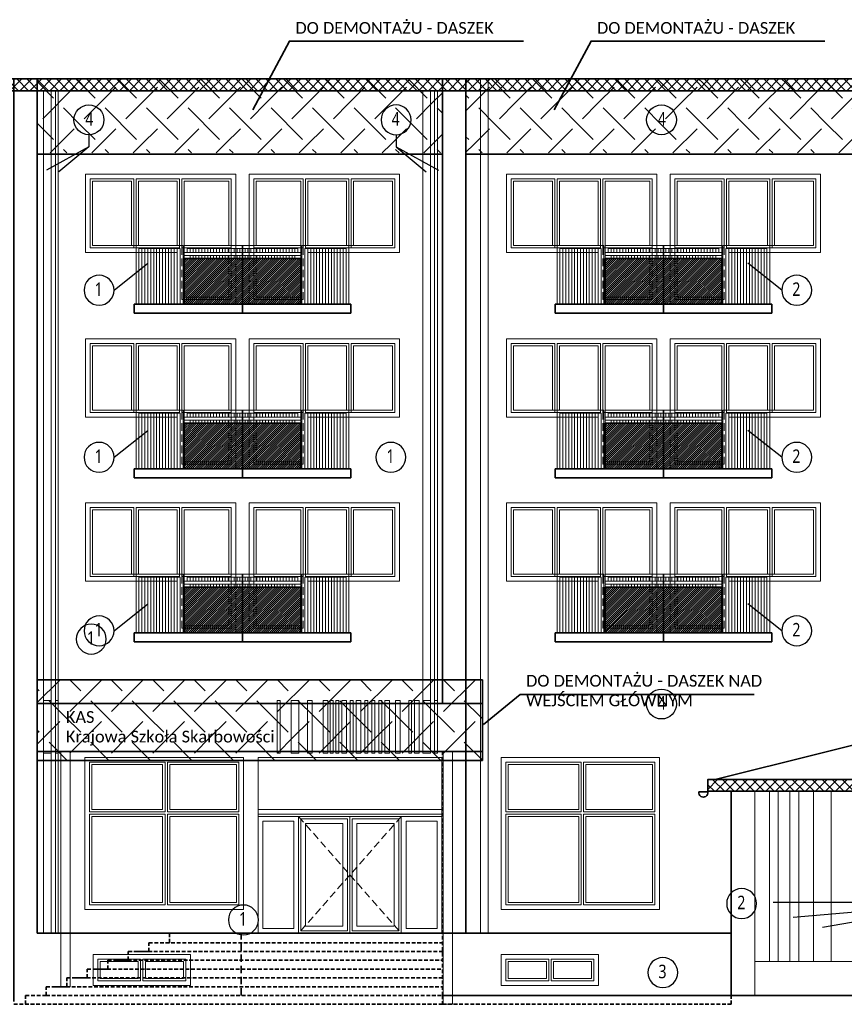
# Model space of a CAD drawing. Header units: inches. Extents: x 0 to 111471, y -105323 to 11070.
# Tile 247 of 256: x 41529 to 42933, y -17287 to -15609. Entities that reach past the tile are written whole.
import ezdxf
from ezdxf.enums import TextEntityAlignment as Align

# ---------------------------------------------------------------- set-up
doc = ezdxf.new("R2010")
doc.units = ezdxf.units.IN
doc.header["$MEASUREMENT"] = 0
doc.linetypes.add('DASHED', pattern=[19.05, 12.7, -6.35])
for name, color, linetype, lineweight in [('888 drzwi i okna', 4, 'Continuous', 0), ('888 elementy do usunięcia', 6, 'Continuous', 35), ('888 nowa attyka grafitowa', 24, 'Continuous', 35), ('888 opisy', 3, 'Continuous', 0), ('888 projektowane elementy', 6, 'Continuous', 13), ('888 sciany istniejące', 2, 'Continuous', 35), ('Ele_SYMBOLE', 3, 'Continuous', 9)]:
    doc.layers.add(name, color=color, linetype=linetype, lineweight=lineweight)
doc.layers.add('888 opisy kolorow', color=11, linetype='Continuous')
doc.styles.get("Standard").update_dxf_attribs({"font": 'arial.ttf'})
doc.styles.add('TS 100_ILIARD OSIE', font='trebuc.ttf', dxfattribs={"width": 0.8, "height": 23})

# ---------------------------------------------------------------- blocks, each defined once
blk = doc.blocks.new('G$CE5BC181C')
at = {"layer": '888 drzwi i okna'}
for points in [[(0, -133.8), (0, 0), (-256, 0), (-256, -133.8), (-100, -133.8)], [(-173.5, -125.8), (-248, -125.8), (-248, -8), (-173.5, -8)], [(-244, -50), (-244, -12), (-177.5, -12)], [(-177.5, -12), (-177.5, -50)], [(-173.5, -8), (-173.5, -54)], [(-169.5, -8), (-96, -8)], [(-169.5, -8), (-169.5, -54)], [(-165.5, -12), (-100, -12)], [(-165.5, -12), (-165.5, -50)], [(-100, -12), (-100, -50)], [(-96, -8), (-96, -54)], [(-92, -8), (-8, -8), (-8, -54)], [(-92, -8), (-92, -54)], [(-12, -8), (-92, -8)], [(-88, -12), (-12, -12), (-12, -50)], [(-12, -12), (-88, -12)], [(-88, -12), (-88, -50)], [(-177.5, -121.8), (-244, -121.8), (-244, -50)], [(-177.5, -50), (-177.5, -121.8)], [(-165.5, -50), (-165.5, -121.8)], [(-100, -50), (-100, -121.8)], [(-12, -50), (-12, -121.8), (-88, -121.8)], [(-88, -50), (-88, -121.8)], [(-173.5, -54), (-173.5, -125.8)], [(-169.5, -54), (-169.5, -125.8)], [(-96, -54), (-96, -125.8)], [(-8, -54), (-8, -125.8), (-92, -125.8)], [(-92, -54), (-92, -125.8)], [(-96, -125.8), (-169.5, -125.8)], [(-100, -121.8), (-165.5, -121.8)]]:
    blk.add_lwpolyline(points, dxfattribs=at)
blk.add_lwpolyline([(-88, -8), (-88, -8)], close=True, dxfattribs=at)
at = {"layer": '888 drzwi i okna', "linetype": 'DASHED'}
for points in [[(-100, -221.8), (0, -221.8), (0, -125.8)], [(0, -221.8), (-100, -221.8), (-100, -125.8)], [(-12.2, -213.8), (-92, -213.8), (-92, -125.8)], [(-12.2, -209.8), (-88, -209.8), (-88, -133.8)], [(-87.8, -213.8), (-8, -213.8), (-8, -125.8)], [(-87.8, -209.8), (-12, -209.8), (-12, -125.8)], [(0, -133.8), (-87.8, -133.8)], [(0, -133.8), (-87.8, -133.8)]]:
    blk.add_lwpolyline(points, dxfattribs=at)
blk = doc.blocks.new('G$C8A4EE6A8')
at = {"layer": '888 sciany istniejące'}
h = blk.add_hatch(dxfattribs=at)
h.set_pattern_fill('ANSI31', color=3, scale=20)
h.set_pattern_definition([(45, (64.2046, 355.6206), (-1.767767, 1.767767), [])])
h.paths.add_polyline_path([(-85, 15), (-85, 93), (-283.6, 93), (-283.6, 15)])
for points in [[(-184.3, 115), (-184.3, 0)], [(-363.6, 15), (-283.6, 15), (-283.6, 93), (-85, 93), (-85, 15)]]:
    blk.add_lwpolyline(points, dxfattribs=at)
blk.add_lwpolyline([(-368.6, 0), (0, 0), (0, 15), (-368.6, 15)], close=True, dxfattribs=at)
at = {"layer": 'Ele_SYMBOLE'}
for points in [[(-285.6, 110), (-285.6, 115), (-365.6, 115), (-365.6, 15)], [(-290.6, 110), (-360.6, 110), (-360.6, 15)], [(-360.6, 110), (-355.6, 110), (-355.6, 15)], [(-355.6, 110), (-350.6, 110), (-350.6, 15)], [(-350.6, 110), (-345.6, 110), (-345.6, 15)], [(-345.6, 110), (-340.6, 110), (-340.6, 15)], [(-340.6, 110), (-335.6, 110), (-335.6, 15)], [(-335.6, 110), (-330.6, 110), (-330.6, 15)], [(-330.6, 110), (-325.6, 110), (-325.6, 15)], [(-325.6, 110), (-320.6, 110), (-320.6, 15)], [(-320.6, 110), (-315.6, 110), (-315.6, 15)], [(-315.6, 110), (-310.6, 110), (-310.6, 15)], [(-310.6, 110), (-305.6, 110), (-305.6, 15)], [(-305.6, 110), (-300.6, 110), (-300.6, 15)], [(-300.6, 110), (-295.6, 110), (-295.6, 15)], [(-295.6, 110), (-290.6, 110), (-290.6, 15)], [(-285.6, 110), (-285.6, 110), (-285.6, 15)], [(-268.6, 110), (-273.6, 110), (-273.6, 103)], [(-263.6, 110), (-268.6, 110), (-268.6, 103)], [(-258.6, 110), (-263.6, 110), (-263.6, 103)], [(-253.6, 110), (-258.6, 110), (-258.6, 103)], [(-248.6, 110), (-253.6, 110), (-253.6, 103)], [(-243.6, 110), (-248.6, 110), (-248.6, 103)], [(-238.6, 110), (-243.6, 110), (-243.6, 103)], [(-233.6, 110), (-238.6, 110), (-238.6, 103)], [(-228.6, 110), (-233.6, 110), (-233.6, 103)], [(-223.6, 110), (-228.6, 110), (-228.6, 103)], [(-218.6, 110), (-223.6, 110), (-223.6, 103)], [(-213.6, 110), (-218.6, 110), (-218.6, 103)], [(-208.6, 110), (-213.6, 110), (-213.6, 103)], [(-203.6, 110), (-208.6, 110), (-208.6, 103)], [(-198.6, 110), (-203.6, 110), (-203.6, 103)], [(-193.6, 110), (-198.6, 110), (-198.6, 103)], [(-188.6, 110), (-193.6, 110), (-193.6, 103)], [(-188.6, 110), (-188.6, 103)], [(-185, 110), (-180, 110), (-180, 103)], [(-180, 110), (-175, 110), (-175, 103)], [(-175, 110), (-170, 110), (-170, 103)], [(-170, 110), (-165, 110), (-165, 103)], [(-165, 110), (-160, 110), (-160, 103)], [(-160, 110), (-155, 110), (-155, 103)], [(-155, 110), (-150, 110), (-150, 103)], [(-150, 110), (-145, 110), (-145, 103)], [(-145, 110), (-140, 110), (-140, 103)], [(-140, 110), (-135, 110), (-135, 103)], [(-135, 110), (-130, 110), (-130, 103)], [(-130, 110), (-125, 110), (-125, 103)], [(-125, 110), (-120, 110), (-120, 103)], [(-120, 110), (-115, 110), (-115, 103)], [(-115, 110), (-110, 110), (-110, 103)], [(-110, 110), (-105, 110), (-105, 103)], [(-105, 110), (-100, 110), (-100, 103)], [(-100, 110), (-95, 110), (-95, 103)], [(-83, 110), (-83, 115), (-3, 115), (-3, 15)], [(-83, 110), (-83, 110), (-83, 15)], [(-78, 110), (-8, 110), (-8, 15)], [(-73, 110), (-78, 110), (-78, 15)], [(-68, 110), (-73, 110), (-73, 15)], [(-63, 110), (-68, 110), (-68, 15)], [(-58, 110), (-63, 110), (-63, 15)], [(-53, 110), (-58, 110), (-58, 15)], [(-48, 110), (-53, 110), (-53, 15)], [(-43, 110), (-48, 110), (-48, 15)], [(-38, 110), (-43, 110), (-43, 15)], [(-33, 110), (-38, 110), (-38, 15)], [(-28, 110), (-33, 110), (-33, 15)], [(-23, 110), (-28, 110), (-28, 15)], [(-18, 110), (-23, 110), (-23, 15)], [(-13, 110), (-18, 110), (-18, 15)], [(-8, 110), (-13, 110), (-13, 15)], [(-273.6, 98), (-273.6, 93)], [(-268.6, 98), (-268.6, 93)], [(-263.6, 98), (-263.6, 93)], [(-258.6, 98), (-258.6, 93)], [(-253.6, 98), (-253.6, 93)], [(-248.6, 98), (-248.6, 93)], [(-243.6, 98), (-243.6, 93)], [(-238.6, 98), (-238.6, 93)], [(-233.6, 98), (-233.6, 93)], [(-228.6, 98), (-228.6, 93)], [(-223.6, 98), (-223.6, 93)], [(-218.6, 98), (-218.6, 93)], [(-213.6, 98), (-213.6, 93)], [(-208.6, 98), (-208.6, 93)], [(-203.6, 98), (-203.6, 93)], [(-198.6, 98), (-198.6, 93)], [(-193.6, 98), (-193.6, 93)], [(-188.6, 98), (-188.6, 93)], [(-180, 98), (-180, 93)], [(-175, 98), (-175, 93)], [(-170, 98), (-170, 93)], [(-165, 98), (-165, 93)], [(-160, 98), (-160, 93)], [(-155, 98), (-155, 93)], [(-150, 98), (-150, 93)], [(-145, 98), (-145, 93)], [(-140, 98), (-140, 93)], [(-135, 98), (-135, 93)], [(-130, 98), (-130, 93)], [(-125, 98), (-125, 93)], [(-120, 98), (-120, 93)], [(-115, 98), (-115, 93)], [(-110, 98), (-110, 93)], [(-105, 98), (-105, 93)], [(-100, 98), (-100, 93)], [(-95, 98), (-95, 93)]]:
    blk.add_lwpolyline(points, dxfattribs=at)
for points in [[(-283.6, 115), (-85, 115), (-85, 98), (-283.6, 98)], [(-278.6, 110), (-90, 110), (-90, 103), (-278.6, 103)]]:
    blk.add_lwpolyline(points, close=True, dxfattribs=at)
blk = doc.blocks.new('G$C1D1E2553')
at = {"layer": '888 drzwi i okna', "ltscale": 1.6}
blk.add_lwpolyline([(0, -259), (270, -259), (270, 0), (0, 0)], close=True, dxfattribs=at)
for points in [[(136.5, -8), (8, -8), (8, -92.7)], [(12, -8), (136.5, -8)], [(132.5, -12), (12, -12), (12, -88.7)], [(12, -12), (132.5, -12)], [(132.5, -12), (132.5, -88.7)], [(136.5, -8), (136.5, -92.7)], [(262, -92.7), (262, -8), (140.5, -8)], [(140.5, -8), (140.5, -92.7)], [(144.5, -88.7), (258, -88.7), (258, -12), (144.5, -12)], [(144.5, -12), (144.5, -88.7)], [(136.5, -92.7), (8, -92.7)], [(8, -96.7), (8, -251), (136.5, -251)], [(136.5, -96.7), (8, -96.7)], [(132.5, -88.7), (12, -88.7)], [(136.5, -96.7), (136.5, -251)], [(262, -92.7), (140.5, -92.7)], [(140.5, -251), (262, -251), (262, -96.7)], [(140.5, -96.7), (140.5, -251)], [(262, -96.7), (140.5, -96.7)], [(12, -100.7), (12, -247), (132.5, -247)], [(132.5, -100.7), (12, -100.7)], [(132.5, -100.7), (132.5, -247)], [(144.5, -100.7), (144.5, -247)], [(144.5, -247), (258, -247), (258, -100.7), (144.5, -100.7)]]:
    blk.add_lwpolyline(points, dxfattribs=at)
blk = doc.blocks.new('oznaczenie osi')
at = {"linetype": 'ByBlock'}
blk.add_circle((0, 0), 17, dxfattribs=at)
at = {"oblique": 5, "width": 0.85}
blk.add_attdef('NR', text='', height=15, dxfattribs=at).set_placement((0, -7), align=Align.CENTER)

msp = doc.modelspace()

# ---------------------------------------------------------------- hatches: boundary and pattern name
at = {"layer": '888 elementy do usunięcia'}
h = msp.add_hatch(dxfattribs=at)
h.set_pattern_fill('SCREEN', color=256, scale=100, angle=45)
h.set_pattern_definition([(45, (37042.27, -25960.16), (0, 141.42136), [76, -24]), (225, (37096.01, -25977.13), (-2e-14, -141.42136), [38, -62]), (225, (37139.85, -25933.29), (-2e-14, -141.42136), [38, -62]), (135, (37060.65, -25924.81), (-141.42136, 1e-14), [38, -62]), (135, (37104.49, -25968.65), (-141.42136, 1e-14), [38, -62]), (315, (37077.62, -25871.07), (141.42136, -3e-14), [76, -24])])
h.paths.add_polyline_path([(42248.535, -15835.883), (41558.535, -15835.883), (41558.535, -15710.826), (42248.535, -15710.826)])
h.paths.add_polyline_path([(43002.535, -15710.826), (43317.535, -15710.826), (43317.535, -15835.883), (43002.535, -15835.883)])
h.paths.add_polyline_path([(42962.535, -15835.883), (42288.535, -15835.883), (42288.535, -15710.826), (42962.535, -15710.826)])
at = {"layer": '888 elementy do usunięcia', "ltscale": 0.01}
h = msp.add_hatch(dxfattribs=at)
h.set_pattern_fill('SCREEN', color=256, scale=100, angle=45)
h.set_pattern_definition([(45, (41755.41, -26758.06), (0, 141.4214), [76, -24]), (225, (41809.15, -26775.03), (-2e-14, -141.4214), [38, -62]), (225, (41852.99, -26731.19), (-2e-14, -141.4214), [38, -62]), (135, (41773.8, -26722.7), (-141.4214, 1e-14), [38, -62]), (135, (41817.64, -26766.54), (-141.4214, 1e-14), [38, -62]), (315, (41790.77, -26668.96), (141.4214, -3e-14), [76, -24])])
h.paths.add_polyline_path([(41558.535, -16733.744), (42316.557, -16733.744), (42316.557, -16870.971), (41558.535, -16870.971)])
at = {"layer": '888 nowa attyka grafitowa', "linetype": 'DASHED'}
h = msp.add_hatch(dxfattribs=at)
h.set_pattern_fill('CTYSQST', color=256, angle=45)
h.set_pattern_definition([(45, (41782.281, -23486.682), (-8.485281, 8.485281), []), (135, (41782.281, -23486.682), (-8.485281, -8.485281), [])])
h.paths.add_polyline_path([(38634.27, -15709.876), (43357.535, -15709.876), (43357.535, -15729.876), (38634.27, -15729.876)])
h = msp.add_hatch(dxfattribs=at)
h.set_pattern_fill('CTYSQST', color=256, angle=45)
h.set_pattern_definition([(45, (42560.281, -24680.403), (-8.485281, 8.485281), []), (135, (42560.281, -24680.403), (-8.485281, -8.485281), [])])
h.paths.add_polyline_path([(42700.535, -16903.597), (42700.535, -16923.597), (44170.535, -16923.597), (44170.535, -16903.597)])

# ---------------------------------------------------------------- linework, layer by layer
at = {"layer": '888 drzwi i okna'}
for points in [[(41800.535, -15997.876), (41702.535, -15997.876)], [(41796.535, -15993.876), (41706.535, -15993.876)], [(42015.535, -15997.876), (42113.535, -15997.876)], [(42019.535, -15993.876), (42109.535, -15993.876)], [(42517.535, -15997.876), (42419.535, -15997.876)], [(42513.535, -15993.876), (42423.535, -15993.876)], [(42732.535, -15997.876), (42830.535, -15997.876)], [(42736.535, -15993.876), (42826.535, -15993.876)], [(41800.535, -16278.376), (41702.535, -16278.376)], [(41796.535, -16274.376), (41706.535, -16274.376)], [(42015.535, -16278.376), (42113.535, -16278.376)], [(42019.535, -16274.376), (42109.535, -16274.376)], [(42517.535, -16278.376), (42419.535, -16278.376)], [(42513.535, -16274.376), (42423.535, -16274.376)], [(42732.535, -16278.376), (42830.535, -16278.376)], [(42736.535, -16274.376), (42826.535, -16274.376)], [(41800.535, -16557.876), (41702.535, -16557.876)], [(41796.535, -16553.876), (41706.535, -16553.876)], [(42015.535, -16557.876), (42113.535, -16557.876)], [(42019.535, -16553.876), (42109.535, -16553.876)], [(42517.535, -16557.876), (42419.535, -16557.876)], [(42513.535, -16553.876), (42423.535, -16553.876)], [(42732.535, -16557.876), (42830.535, -16557.876)], [(42736.535, -16553.876), (42826.535, -16553.876)], [(41734.535, -17209.597), (41661.535, -17209.597), (41661.535, -17246.597), (41734.535, -17246.597)], [(41734.535, -17209.597), (41734.535, -17246.597)], [(41738.535, -17246.597), (41811.535, -17246.597), (41811.535, -17209.597), (41738.535, -17209.597)], [(41738.535, -17209.597), (41738.535, -17246.597)], [(42429.535, -17209.597), (42356.535, -17209.597), (42356.535, -17246.597), (42429.535, -17246.597)], [(42429.535, -17209.597), (42429.535, -17246.597)], [(42433.535, -17246.597), (42506.535, -17246.597), (42506.535, -17209.597), (42433.535, -17209.597)], [(42433.535, -17209.597), (42433.535, -17246.597)], [(41730.535, -17213.597), (41665.535, -17213.597), (41665.535, -17242.597), (41730.535, -17242.597)], [(41730.535, -17213.597), (41730.535, -17242.597)], [(41742.535, -17242.597), (41807.535, -17242.597), (41807.535, -17213.597), (41742.535, -17213.597)], [(41742.535, -17213.597), (41742.535, -17242.597)], [(42425.535, -17213.597), (42360.535, -17213.597), (42360.535, -17242.597), (42425.535, -17242.597)], [(42425.535, -17213.597), (42425.535, -17242.597)], [(42437.535, -17242.597), (42502.535, -17242.597), (42502.535, -17213.597), (42437.535, -17213.597)], [(42437.535, -17213.597), (42437.535, -17242.597)]]:
    msp.add_lwpolyline(points, dxfattribs=at)
at = {"layer": '888 drzwi i okna', "linetype": 'DASHED'}
for points in [[(42019.535, -16093.876), (41919.535, -16093.876), (41919.535, -15997.876)], [(41919.535, -16093.876), (42019.535, -16093.876), (42019.535, -15997.876)], [(42007.332, -16085.876), (41927.535, -16085.876), (41927.535, -15997.876)], [(42007.332, -16081.876), (41931.535, -16081.876), (41931.535, -15997.876)], [(41931.737, -16085.876), (42011.535, -16085.876), (42011.535, -15997.876)], [(42736.535, -16093.876), (42636.535, -16093.876), (42636.535, -15997.876)], [(42636.535, -16093.876), (42736.535, -16093.876), (42736.535, -15997.876)], [(42724.332, -16085.876), (42644.535, -16085.876), (42644.535, -15997.876)], [(42724.332, -16081.876), (42648.535, -16081.876), (42648.535, -15997.876)], [(42648.737, -16085.876), (42728.535, -16085.876), (42728.535, -15997.876)], [(42019.535, -16374.376), (41919.535, -16374.376), (41919.535, -16278.376)], [(41919.535, -16374.376), (42019.535, -16374.376), (42019.535, -16278.376)], [(42007.332, -16366.376), (41927.535, -16366.376), (41927.535, -16278.376)], [(42007.332, -16362.376), (41931.535, -16362.376), (41931.535, -16278.376)], [(41931.737, -16366.376), (42011.535, -16366.376), (42011.535, -16278.376)], [(42736.535, -16374.376), (42636.535, -16374.376), (42636.535, -16278.376)], [(42636.535, -16374.376), (42736.535, -16374.376), (42736.535, -16278.376)], [(42724.332, -16366.376), (42644.535, -16366.376), (42644.535, -16278.376)], [(42724.332, -16362.376), (42648.535, -16362.376), (42648.535, -16278.376)], [(42648.737, -16366.376), (42728.535, -16366.376), (42728.535, -16278.376)], [(42019.535, -16653.876), (41919.535, -16653.876), (41919.535, -16557.876)], [(41919.535, -16653.876), (42019.535, -16653.876), (42019.535, -16557.876)], [(42007.332, -16645.876), (41927.535, -16645.876), (41927.535, -16557.876)], [(42007.332, -16641.876), (41931.535, -16641.876), (41931.535, -16557.876)], [(41931.737, -16645.876), (42011.535, -16645.876), (42011.535, -16557.876)], [(42736.535, -16653.876), (42636.535, -16653.876), (42636.535, -16557.876)], [(42636.535, -16653.876), (42736.535, -16653.876), (42736.535, -16557.876)], [(42724.332, -16645.876), (42644.535, -16645.876), (42644.535, -16557.876)], [(42724.332, -16641.876), (42648.535, -16641.876), (42648.535, -16557.876)], [(42648.737, -16645.876), (42728.535, -16645.876), (42728.535, -16557.876)], [(42003.535, -16966.597), (42091.035, -17066.097), (42003.535, -17165.597)], [(42178.535, -16966.597), (42091.035, -17066.097), (42178.535, -17165.597)]]:
    msp.add_lwpolyline(points, dxfattribs=at)
at = {"layer": '888 drzwi i okna', "ltscale": 1.6}
for points in [[(42247.535, -16865.876), (41934.535, -16865.876), (41934.535, -17165.597), (42247.535, -17165.597)], [(41934.535, -16962.597), (42247.535, -16962.597), (42247.535, -17165.597), (41934.535, -17165.597)], [(41942.535, -16974.597), (41995.535, -16974.597), (41995.535, -17157.597), (41942.535, -17157.597)], [(42003.535, -16966.597), (42091.035, -16966.597), (42091.035, -17165.597), (42003.535, -17165.597)], [(42007.535, -16970.597), (42087.035, -16970.597), (42087.035, -17161.597), (42007.535, -17161.597)], [(42178.535, -16966.597), (42091.035, -16966.597), (42091.035, -17165.597), (42178.535, -17165.597)], [(42174.535, -16970.597), (42095.035, -16970.597), (42095.035, -17161.597), (42174.535, -17161.597)], [(42239.535, -16974.597), (42186.535, -16974.597), (42186.535, -17157.597), (42239.535, -17157.597)], [(42015.535, -16978.597), (42079.035, -16978.597), (42079.035, -17153.597), (42015.535, -17153.597)], [(42166.535, -16978.597), (42103.035, -16978.597), (42103.035, -17153.597), (42166.535, -17153.597)]]:
    msp.add_lwpolyline(points, close=True, dxfattribs=at)
for points in [[(42247.535, -16954.597), (41934.535, -16954.597)], [(42247.535, -16966.597), (41934.535, -16966.597)], [(42003.535, -17165.597), (42003.535, -17165.597), (42003.535, -16966.597)], [(42178.535, -17165.597), (42178.535, -17165.597), (42178.535, -16966.597)]]:
    msp.add_lwpolyline(points, dxfattribs=at)
at = {"layer": '888 drzwi i okna'}
for points in [[(41653.535, -17201.597), (41653.535, -17254.597), (41819.535, -17254.597), (41819.535, -17201.597)], [(42348.535, -17201.597), (42348.535, -17254.597), (42514.535, -17254.597), (42514.535, -17201.597)]]:
    msp.add_lwpolyline(points, close=True, dxfattribs=at)
at = {"layer": '888 elementy do usunięcia'}
for points in [[(41925.559, -15762.729), (41988.068, -15645.457), (42386.409, -15645.457)], [(42439.113, -15762.729), (42501.622, -15645.457), (42899.963, -15645.457)], [(42248.535, -15837.876), (41558.535, -15837.876)], [(42977.684, -15837.876), (42288.535, -15837.876)], [(42318.391, -16809.872), (42380.899, -16758.912), (42779.241, -16758.912)]]:
    msp.add_lwpolyline(points, dxfattribs=at)
for points in [[(41558.535, -16733.744), (42316.557, -16733.744), (42316.557, -16870.971), (41558.535, -16870.971)], [(42316.557, -16855.597), (41558.535, -16855.597), (41558.535, -16773.95), (42316.557, -16773.95)]]:
    msp.add_lwpolyline(points, close=True, dxfattribs=at)
at = {"layer": '888 nowa attyka grafitowa'}
msp.add_lwpolyline([(38634.27, -15729.876), (43357.535, -15729.876)], dxfattribs=at)
at = {"layer": '888 opisy'}
for points in [[(41614.535, -16855.597), (41598.535, -16855.597), (41598.535, -17256.597), (41614.535, -17256.597)], [(42265.535, -16855.597), (42249.535, -16855.597), (42249.535, -17286.597), (42265.535, -17286.597)]]:
    msp.add_lwpolyline(points, close=True, dxfattribs=at)
at = {"layer": '888 opisy kolorow', "ltscale": 0.01}
for points in [[(41646.484, -15805.114), (41646.484, -15825.563), (41574.045, -15865.354)], [(42169.585, -15805.114), (42169.585, -15825.563), (42242.025, -15865.354)], [(41646.484, -15825.563), (41595.248, -15868.24)], [(42169.585, -15825.563), (42220.821, -15868.24)], [(43143.077, -17080.094), (43143.077, -17113.189), (42811.948, -17113.283)], [(43143.077, -17113.189), (42846.172, -17138.951)], [(43143.077, -17113.189), (42895.717, -17155.524)]]:
    msp.add_lwpolyline(points, dxfattribs=at)
at = {"layer": '888 opisy kolorow'}
for points in [[(41689.178, -16069.886), (41746.737, -16024.02)], [(42826.472, -16069.886), (42768.912, -16024.02)], [(41689.178, -16354.559), (41746.737, -16308.694)], [(42826.472, -16354.559), (42768.912, -16308.694)], [(41689.178, -16650.177), (41746.737, -16604.312)], [(42826.472, -16650.177), (42768.912, -16604.312)]]:
    msp.add_lwpolyline(points, dxfattribs=at)
at = {"layer": '888 projektowane elementy'}
for points in [[(42313.386, -15709.876), (42313.386, -17165.597)], [(42326.386, -17165.597), (42326.386, -15709.876)], [(41558.535, -15729.876), (42248.535, -15729.876)], [(41569.232, -15729.876), (41569.232, -16773.95), (41582.232, -16773.95), (41582.232, -15729.876)], [(41589.232, -15729.876), (41589.232, -16773.95), (41594.232, -16773.95), (41594.232, -15729.876)], [(42215.211, -15729.876), (42215.211, -16773.95), (42228.211, -16773.95), (42228.211, -15729.876)], [(42235.211, -15729.876), (42235.211, -16768.95), (42240.211, -16768.95), (42240.211, -15729.876)], [(42240.535, -16773.95), (41558.535, -16773.95)], [(41582.232, -17165.597), (41582.232, -16855.597), (41569.232, -16855.597), (41569.232, -17165.597)], [(41594.232, -17165.597), (41594.232, -16855.597), (41589.232, -16855.597), (41589.232, -17165.597)], [(42780.535, -17271.597), (42780.535, -16933.597), (42780.535, -16923.597)], [(42780.535, -17271.597), (42780.535, -16933.597), (42780.535, -16923.597)], [(42805.535, -16923.597), (42805.535, -17213.597), (42820.535, -17213.597), (42820.535, -16923.597)], [(42840.535, -16923.597), (42840.535, -17213.597), (42855.535, -17213.597), (42855.535, -16923.597)], [(42880.535, -16923.597), (42880.535, -17213.597), (42910.535, -17213.597), (42910.535, -16923.597)]]:
    msp.add_lwpolyline(points, dxfattribs=at)
for points in [[(41558.535, -16773.95), (42288.535, -16773.95), (42288.535, -16855.597), (41558.535, -16855.597)], [(41569.232, -16858.95), (41582.232, -16858.95), (41582.232, -16768.95), (41569.232, -16768.95)], [(41589.232, -16858.95), (41594.232, -16858.95), (41594.232, -16768.95), (41589.232, -16768.95)], [(41967.052, -16858.95), (41972.052, -16858.95), (41972.052, -16768.95), (41967.052, -16768.95)], [(41990.938, -16858.95), (42003.938, -16858.95), (42003.938, -16768.95), (41990.938, -16768.95)], [(42018.544, -16858.95), (42026.544, -16858.95), (42026.544, -16768.95), (42018.544, -16768.95)], [(42045.429, -16858.95), (42053.429, -16858.95), (42053.429, -16768.95), (42045.429, -16768.95)], [(42057.534, -16858.95), (42062.534, -16858.95), (42062.534, -16768.95), (42057.534, -16768.95)], [(42067.034, -16858.95), (42072.034, -16858.95), (42072.034, -16768.95), (42067.034, -16768.95)], [(42077.034, -16858.95), (42085.034, -16858.95), (42085.034, -16768.95), (42077.034, -16768.95)], [(42091.518, -16858.95), (42096.518, -16858.95), (42096.518, -16768.95), (42091.518, -16768.95)], [(42101.518, -16858.95), (42109.518, -16858.95), (42109.518, -16768.95), (42101.518, -16768.95)], [(42116.518, -16858.95), (42121.518, -16858.95), (42121.518, -16768.95), (42116.518, -16768.95)], [(42128.518, -16858.95), (42133.518, -16858.95), (42133.518, -16768.95), (42128.518, -16768.95)], [(42140.211, -16858.95), (42145.211, -16858.95), (42145.211, -16768.95), (42140.211, -16768.95)], [(42150.211, -16858.95), (42158.211, -16858.95), (42158.211, -16768.95), (42150.211, -16768.95)], [(42168.404, -16858.95), (42176.404, -16858.95), (42176.404, -16768.95), (42168.404, -16768.95)], [(42191.049, -16858.95), (42196.049, -16858.95), (42196.049, -16768.95), (42191.049, -16768.95)], [(42201.049, -16858.95), (42209.049, -16858.95), (42209.049, -16768.95), (42201.049, -16768.95)], [(42215.211, -16858.95), (42228.211, -16858.95), (42228.211, -16768.95), (42215.211, -16768.95)], [(42235.211, -16858.95), (42240.211, -16858.95), (42240.211, -16768.95), (42235.211, -16768.95)], [(41614.535, -16855.597), (41598.535, -16855.597), (41598.535, -17256.597), (41614.535, -17256.597)], [(42265.535, -16855.597), (42249.535, -16855.597), (42249.535, -17286.597), (42265.535, -17286.597)]]:
    msp.add_lwpolyline(points, close=True, dxfattribs=at)
at = {"layer": '888 projektowane elementy', "ltscale": 0.01}
msp.add_lwpolyline([(42780.535, -16923.597), (43416.535, -16923.597), (43416.535, -17213.597), (42780.535, -17213.597)], close=True, dxfattribs=at)
msp.add_lwpolyline([(43416.535, -17213.597), (42780.535, -17213.597)], dxfattribs=at)
msp.add_lwpolyline([(43416.535, -17213.597), (42780.535, -17213.597)], dxfattribs=at)
at = {"layer": '888 sciany istniejące'}
for points in [[(42982.535, -15709.876), (42982.535, -15709.876), (38634.27, -15709.876)], [(41518.535, -17281.876), (41518.535, -15709.876), (42338.084, -15709.876)], [(41558.535, -16921.748), (41558.535, -15709.876)], [(42248.535, -17165.597), (42288.535, -17165.597), (42288.535, -15709.876)], [(42248.535, -16773.95), (42248.535, -16773.95), (42248.535, -15709.876)], [(43435.535, -16723.597), (42713.035, -16903.597)], [(41558.535, -17165.597), (41558.535, -16855.597)], [(42740.535, -17271.597), (42740.535, -16933.597), (42740.535, -16923.597), (42700.535, -16923.597), (42700.535, -16903.597), (42713.035, -16903.597)], [(44158.035, -16903.597), (42713.035, -16903.597)], [(42248.535, -17165.597), (42740.535, -17165.597), (42740.535, -16923.597)], [(42700.502, -16924.449), (42685.502, -16924.449)], [(42700.502, -16924.449), (42688.502, -16924.449)], [(44130.535, -16923.597), (42740.535, -16923.597)], [(42740.535, -17271.597), (43416.535, -17271.597), (43416.535, -16923.597)], [(42740.535, -17271.597), (42740.535, -16933.597)], [(41558.535, -17165.597), (42248.535, -17165.597)], [(42248.535, -17165.597), (42288.535, -17165.597)], [(42248.535, -17271.597), (42740.535, -17271.597), (42740.535, -17165.597)], [(44130.535, -17271.597), (42740.535, -17271.597)]]:
    msp.add_lwpolyline(points, dxfattribs=at)
at = {"layer": '888 sciany istniejące', "linetype": 'DASHED', "ltscale": 0.5}
for points in [[(41573.535, -17271.597), (42248.535, -17271.597), (42248.535, -16855.597)], [(41538.535, -17286.597), (41538.535, -17271.597), (41573.535, -17271.597), (41573.535, -17256.597), (41608.535, -17256.597), (41608.535, -17241.597), (41643.535, -17241.597), (41643.535, -17226.597), (41678.535, -17226.597), (41678.535, -17211.597), (41713.535, -17211.597), (41713.535, -17196.597), (41748.535, -17196.597), (41748.535, -17181.597), (41783.535, -17181.597), (41783.535, -17165.597), (41818.535, -17165.597)], [(41748.535, -17181.597), (42248.535, -17181.597)], [(41693.535, -17211.597), (42248.535, -17211.597)], [(41728.535, -17196.597), (42248.535, -17196.597)], [(41658.535, -17226.597), (42248.535, -17226.597)], [(41623.535, -17241.597), (42248.535, -17241.597)], [(41588.535, -17256.597), (42248.535, -17256.597)], [(42248.535, -17271.597), (42248.535, -17286.597)], [(42248.535, -17286.597), (42740.535, -17286.597), (42740.535, -17271.597)], [(41518.535, -17286.597), (42248.535, -17286.597)]]:
    msp.add_lwpolyline(points, dxfattribs=at)
at = {"layer": '888 sciany istniejące', "linetype": 'DASHED'}
msp.add_lwpolyline([(41905.535, -17271.597), (41905.535, -17165.597)], dxfattribs=at)
at = {"layer": '888 sciany istniejące'}
msp.add_arc((42693.002, -16925.949), 7.649, 168.690068, 11.309932, dxfattribs=at)

# ---------------------------------------------------------------- block references
at = {"layer": '888 opisy kolorow'}
ref = msp.add_blockref('oznaczenie osi', (41646.484, -15779.614), dxfattribs=dict(at, xscale=1.5, yscale=1.5, zscale=1.5, rotation=270.0000000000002))
ref.add_attrib('NR', '4', dxfattribs={"layer": '0', "height": 23, "style": 'TS 100_ILIARD OSIE', "width": 0.8}).set_placement((41647.081, -15796.149), align=Align.BOTTOM_CENTER)
ref = msp.add_blockref('oznaczenie osi', (42169.585, -15779.614), dxfattribs=dict(at, xscale=-1.5, yscale=1.5, zscale=1.5, rotation=89.99999999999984))
ref.add_attrib('NR', '4', dxfattribs={"layer": '0', "height": 23, "style": 'TS 100_ILIARD OSIE', "width": 0.8}).set_placement((42168.989, -15796.149), align=Align.BOTTOM_CENTER)
ref = msp.add_blockref('oznaczenie osi', (42621.673, -15779.614), dxfattribs=dict(at, xscale=1.5, yscale=1.5, zscale=1.5, rotation=270.0000000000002))
ref.add_attrib('NR', '4', dxfattribs={"layer": '0', "height": 23, "style": 'TS 100_ILIARD OSIE', "width": 0.8}).set_placement((42622.269, -15796.149), align=Align.BOTTOM_CENTER)
ref = msp.add_blockref('oznaczenie osi', (41663.678, -16069.886), dxfattribs=dict(at, xscale=-1.5, yscale=1.5, zscale=1.5, rotation=89.9999999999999))
ref.add_attrib('NR', '1', dxfattribs={"layer": '0', "height": 23, "style": 'TS 100_ILIARD OSIE', "width": 0.8}).set_placement((41663.082, -16086.421), align=Align.BOTTOM_CENTER)
ref = msp.add_blockref('oznaczenie osi', (42851.972, -16069.886), dxfattribs=dict(at, xscale=-1.5, yscale=1.5, zscale=1.5, rotation=89.99999999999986))
ref.add_attrib('NR', '2', dxfattribs={"layer": '0', "height": 23, "style": 'TS 100_ILIARD OSIE', "width": 0.8}).set_placement((42851.376, -16086.421), align=Align.BOTTOM_CENTER)
ref = msp.add_blockref('oznaczenie osi', (41663.678, -16354.559), dxfattribs=dict(at, xscale=-1.5, yscale=1.5, zscale=1.5, rotation=89.9999999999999))
ref.add_attrib('NR', '1', dxfattribs={"layer": '0', "height": 23, "style": 'TS 100_ILIARD OSIE', "width": 0.8}).set_placement((41663.082, -16371.095), align=Align.BOTTOM_CENTER)
ref = msp.add_blockref('oznaczenie osi', (42160.675, -16354.559), dxfattribs=dict(at, xscale=-1.5, yscale=1.5, zscale=1.5, rotation=89.99999999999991))
ref.add_attrib('NR', '1', dxfattribs={"layer": '0', "height": 23, "style": 'TS 100_ILIARD OSIE', "width": 0.8}).set_placement((42160.078, -16371.095), align=Align.BOTTOM_CENTER)
ref = msp.add_blockref('oznaczenie osi', (42851.972, -16354.559), dxfattribs=dict(at, xscale=-1.5, yscale=1.5, zscale=1.5, rotation=89.99999999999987))
ref.add_attrib('NR', '2', dxfattribs={"layer": '0', "height": 23, "style": 'TS 100_ILIARD OSIE', "width": 0.8}).set_placement((42851.376, -16371.095), align=Align.BOTTOM_CENTER)
ref = msp.add_blockref('oznaczenie osi', (41663.678, -16650.177), dxfattribs=dict(at, xscale=-1.5, yscale=1.5, zscale=1.5, rotation=89.9999999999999))
ref.add_attrib('NR', '1', dxfattribs={"layer": '0', "height": 23, "style": 'TS 100_ILIARD OSIE', "width": 0.8}).set_placement((41663.082, -16666.712), align=Align.BOTTOM_CENTER)
ref = msp.add_blockref('oznaczenie osi', (42851.972, -16650.177), dxfattribs=dict(at, xscale=-1.5, yscale=1.5, zscale=1.5, rotation=89.99999999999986))
ref.add_attrib('NR', '2', dxfattribs={"layer": '0', "height": 23, "style": 'TS 100_ILIARD OSIE', "width": 0.8}).set_placement((42851.376, -16666.712), align=Align.BOTTOM_CENTER)
ref = msp.add_blockref('oznaczenie osi', (41650.414, -16664.29), dxfattribs=dict(at, xscale=-1.5, yscale=1.5, zscale=1.5, rotation=89.99999999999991))
ref.add_attrib('NR', '1', dxfattribs={"layer": '0', "height": 23, "style": 'TS 100_ILIARD OSIE', "width": 0.8}).set_placement((41649.818, -16680.826), align=Align.BOTTOM_CENTER)
ref = msp.add_blockref('oznaczenie osi', (42621.673, -16774.928), dxfattribs=dict(at, xscale=1.5, yscale=1.5, zscale=1.5, rotation=270.0000000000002))
ref.add_attrib('NR', '4', dxfattribs={"layer": '0', "height": 23, "style": 'TS 100_ILIARD OSIE', "width": 0.8}).set_placement((42622.269, -16791.463), align=Align.BOTTOM_CENTER)
ref = msp.add_blockref('oznaczenie osi', (42758.218, -17114.94), dxfattribs=dict(at, xscale=-1.5, yscale=1.5, zscale=1.5, rotation=89.99999999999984))
ref.add_attrib('NR', '2', dxfattribs={"layer": '0', "height": 23, "style": 'TS 100_ILIARD OSIE', "width": 0.8}).set_placement((42757.622, -17131.475), align=Align.BOTTOM_CENTER)
ref = msp.add_blockref('oznaczenie osi', (41909.535, -17142.935), dxfattribs=dict(at, xscale=-1.5, yscale=1.5, zscale=1.5, rotation=89.9999999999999))
ref.add_attrib('NR', '1', dxfattribs={"layer": '0', "height": 23, "style": 'TS 100_ILIARD OSIE', "width": 0.8}).set_placement((41908.939, -17159.471), align=Align.BOTTOM_CENTER)
ref = msp.add_blockref('oznaczenie osi', (42624.012, -17232.505), dxfattribs=dict(at, xscale=-1.5, yscale=1.5, zscale=1.5, rotation=89.99999999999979))
ref.add_attrib('NR', '3', dxfattribs={"layer": '0', "height": 23, "style": 'TS 100_ILIARD OSIE', "width": 0.8}).set_placement((42623.416, -17249.041), align=Align.BOTTOM_CENTER)
at = {"layer": '888 sciany istniejące'}
for name, p in [('G$CE5BC181C', (41896.535, -15872.075)), ('G$CE5BC181C', (42613.535, -15872.075)), ('G$C8A4EE6A8', (42092.332, -16108.876)), ('G$C8A4EE6A8', (42809.332, -16108.876)), ('G$CE5BC181C', (41896.535, -16152.575)), ('G$CE5BC181C', (42613.535, -16152.575)), ('G$C8A4EE6A8', (42092.332, -16389.376)), ('G$C8A4EE6A8', (42809.332, -16389.376)), ('G$CE5BC181C', (41896.535, -16432.075)), ('G$CE5BC181C', (42613.535, -16432.075)), ('G$C8A4EE6A8', (42092.332, -16668.876)), ('G$C8A4EE6A8', (42809.332, -16668.876)), ('G$C1D1E2553', (41639.535, -16865.876)), ('G$C1D1E2553', (42348.535, -16865.876))]:
    msp.add_blockref(name, p, dxfattribs=at)
at = {"layer": '888 sciany istniejące', "xscale": -1}
for p in [(41919.535, -15872.075), (42636.535, -15872.075), (41919.535, -16152.575), (42636.535, -16152.575), (41919.535, -16432.075), (42636.535, -16432.075)]:
    msp.add_blockref('G$CE5BC181C', p, dxfattribs=at)

# ---------------------------------------------------------------- texts
at = {"layer": '888 elementy do usunięcia', "char_height": 20, "width": 34113.51545, "attachment_point": 1}
for s, insert in [('{\\fCalibri|b0|i0|c238|p34;DO DEMONTAŻU - DASZEK}', (41998.211, -15612.93)), ('{\\fCalibri|b0|i0|c238|p34;DO DEMONTAŻU - DASZEK}', (42511.765, -15612.93)), ('{\\fCalibri|b0|i0|c238|p34;DO DEMONTAŻU - DASZEK NAD \\PWEJŚCIEM GŁÓWNYM}', (42391.043, -16725.364))]:
    msp.add_mtext(s, dxfattribs=dict(at, insert=insert))
at = {"layer": '888 projektowane elementy', "insert": (41607.255, -16787.076), "char_height": 20, "width": 34113.51545, "attachment_point": 1}
msp.add_mtext('{\\fCalibri|b0|i0|c238|p34;KAS\\PKrajowa Szkoła Skarbowości}', dxfattribs=at)

doc.saveas('drawing.dxf')
